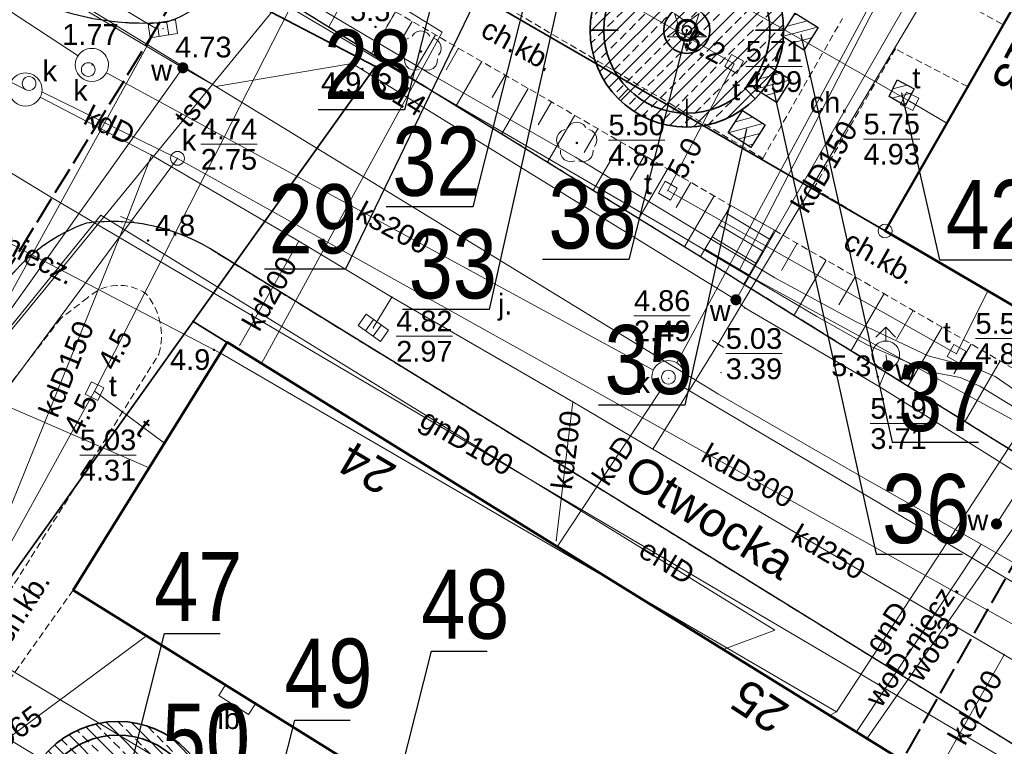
# Model space of a CAD drawing. Extents: x 5477758 to 5478333, y 5918235 to 5918502.
# Tile 59 of 130: x 5477910 to 5477946, y 5918394 to 5918420. Entities that reach past the tile are written whole.
import ezdxf
from ezdxf.enums import TextEntityAlignment as Align

# ---------------------------------------------------------------- set-up
doc = ezdxf.new("R2010")
doc.units = 0
doc.header["$LTSCALE"] = 0.25
doc.header["$PDSIZE"] = 0.75
for name, pattern in [('PRZER1-1', [2, 1, -1]), ('PRZER2-1', [3, 2, -1]), ('PRZER3-1', [4, 3, -1]), ('PRZER4-1', [5, 4, -1]), ('tabelka$0$mapa PZT$0$xref$0$1753 Tchnologia.dwg$0${ Half Dash }', [0])]:
    doc.linetypes.add(name, pattern=pattern)
doc.layers.get('0').update_dxf_attribs({"linetype": 'CONTINUOUS', "lineweight": 13})
for name, color, linetype, lineweight in [('GELULI_O', 252, 'PRZER3-1', 18), ('GEPADR_O', 252, 'CONTINUOUS', 18), ('GEPPGD', 252, 'CONTINUOUS', 18), ('GESBZO', 252, 'CONTINUOUS', 50), ('GESDZI', 30, 'CONTINUOUS', 35), ('GESUZY', 252, 'PRZER1-1', 18), ('GSLKRW', 252, 'CONTINUOUS', 25), ('GSPPRB', 252, 'CONTINUOUS', 20), ('GSPRDI', 252, 'CONTINUOUS', 18), ('GSPRDL', 252, 'CONTINUOUS', 18), ('GSPWPN', 252, 'CONTINUOUS', 13), ('GSPWPN_O', 252, 'CONTINUOUS', 13), ('GSSIIN', 252, 'CONTINUOUS', 18), ('GSSIIN_O', 252, 'CONTINUOUS', 18), ('GSSKOA', 252, 'PRZER3-1', 18), ('GSSKOA_O', 252, 'PRZER3-1', 18), ('GSSKOD', 252, 'PRZER2-1', 18), ('GSSKOD_O', 252, 'PRZER2-1', 18), ('GSSSCK', 252, 'CONTINUOUS', 18), ('GSSZSN', 252, 'PRZER2-1', 18), ('GTGTXT', 252, 'CONTINUOUS', 18), ('GULCPR', 252, 'CONTINUOUS', 18), ('GULCPR_O', 252, 'CONTINUOUS', 18), ('GULEPR', 252, 'CONTINUOUS', 18), ('GULEPR_O', 252, 'CONTINUOUS', 18), ('GULGPR', 252, 'CONTINUOUS', 18), ('GULGPR_O', 252, 'CONTINUOUS', 18), ('GULKPR', 252, 'CONTINUOUS', 18), ('GULKPR_O', 252, 'CONTINUOUS', 18), ('GULTPR', 252, 'CONTINUOUS', 18), ('GULTPR_O', 252, 'CONTINUOUS', 18), ('GULWPR', 252, 'CONTINUOUS', 18), ('GULWPR_O', 252, 'CONTINUOUS', 18), ('GUPIKP', 252, 'CONTINUOUS', 18), ('GUPIWZ', 252, 'CONTINUOUS', 18), ('GUPIWZ_O', 252, 'CONTINUOUS', 18), ('GUPKKS', 252, 'CONTINUOUS', 18), ('GUPKSD', 252, 'CONTINUOUS', 18), ('GUPPRZ', 252, 'CONTINUOUS', 18), ('GUPPRZ_O', 252, 'CONTINUOUS', 18), ('GUPWDT', 252, 'CONTINUOUS', 18), ('GUPWZA', 252, 'CONTINUOUS', 18), ('GUPWZA_O', 252, 'CONTINUOUS', 18), ('GUPZCP', 252, 'CONTINUOUS', 18), ('GUSIKP', 252, 'CONTINUOUS', 18), ('zakres', 252, 'PRZER4-1', 50), ('ZZ_deskowanie', 170, 'CONTINUOUS', 60), ('ZZ_ekran', 55, 'BATTING', 13), ('ZZ_grupa', 60, 'CONTINUOUS', 30), ('ZZ_grupa-krzewow-szraf', 60, 'CONTINUOUS', 13), ('ZZ_korona', 94, 'CONTINUOUS', 35), ('ZZ_nawadnianie', 150, 'CONTINUOUS', 9), ('ZZ_NSOD', 202, 'CONTINUOUS', 35), ('ZZ_numer-inwentaryzacyjny', 5, 'CONTINUOUS', 25), ('ZZ_SOD', 210, 'tabelka$0$mapa PZT$0$xref$0$1753 Tchnologia.dwg$0${ Half Dash }', 35), ('ZZ_średnica-pnia', 130, 'CONTINUOUS', 35)]:
    doc.layers.add(name, color=color, linetype=linetype, lineweight=lineweight)
doc.styles.add('GEO-INFO', font='arial.ttf')
doc.styles.add('zielen', font='ARIALN.TTF', dxfattribs={"height": 2.5})
doc.linetypes.add('BATTING', pattern='A,0.00254,-2.54,[134,ltypeshp.shx,S=2.54,R=0,X=-2.54,Y=0],-5.08,[134,ltypeshp.shx,S=2.54,R=180,X=2.54,Y=0],-2.54', length=10.16254)
pattern_1 = [(194.933, (5477837.84446, 5918344.9947), (0.08181636, -0.3067773), [])]

# ---------------------------------------------------------------- blocks, each defined once
blk = doc.blocks.new('POINT')
at = {"color": 0}
blk.add_point((0, 0), dxfattribs=at)
blk = doc.blocks.new('EPPGN')
blk.add_hatch(color=0).paths.add_polyline_path([(0, -0.09), (0.027812, -0.085595), (0.052901, -0.072812), (0.072812, -0.052901), (0.085595, -0.027812), (0.09, 0), (0.085595, 0.027812), (0.072812, 0.052901), (0.052901, 0.072812), (0.027812, 0.085595), (0, 0.09), (-0.027812, 0.085595), (-0.052901, 0.072812), (-0.072812, 0.052901), (-0.085595, 0.027812), (-0.09, 0), (-0.085595, -0.027812), (-0.072812, -0.052901), (-0.052901, -0.072812), (-0.027812, -0.085595)])
blk = doc.blocks.new('EPPGS')
at = {"color": 0}
blk.add_lwpolyline([(0, 0.5), (0.154508, 0.475528), (0.293893, 0.404508), (0.404508, 0.293893), (0.475528, 0.154508), (0.5, 0), (0.475528, -0.154508), (0.404508, -0.293893), (0.293893, -0.404508), (0.154508, -0.475528), (0, -0.5), (-0.154508, -0.475528), (-0.293893, -0.404508), (-0.404508, -0.293893), (-0.475528, -0.154508), (-0.5, 0), (-0.475528, 0.154508), (-0.404508, 0.293893), (-0.293893, 0.404508), (-0.154508, 0.475528)], close=True, dxfattribs=at)
blk = doc.blocks.new('SPDIP')
blk.add_hatch(color=0).paths.add_polyline_path([(0, -0.09), (0.027812, -0.085595), (0.052901, -0.072812), (0.072812, -0.052901), (0.085595, -0.027812), (0.09, 0), (0.085595, 0.027812), (0.072812, 0.052901), (0.052901, 0.072812), (0.027812, 0.085595), (0, 0.09), (-0.027812, 0.085595), (-0.052901, 0.072812), (-0.072812, 0.052901), (-0.085595, 0.027812), (-0.09, 0), (-0.085595, -0.027812), (-0.072812, -0.052901), (-0.052901, -0.072812), (-0.027812, -0.085595)])
at = {"color": 0}
blk.add_lwpolyline([(0.544942, 0.177062), (1.426676, -0.463555), (0.336792, -0.463555), (0, -1.500096), (-0.336792, -0.463555), (-1.426676, -0.463555), (-0.544942, 0.177062), (-0.881734, 1.213603), (0, 0.572986), (0.881734, 1.213603)], close=True, dxfattribs=at)
blk = doc.blocks.new('KOLO')
blk.add_hatch(color=0).paths.add_polyline_path([(-0.5, 0), (-0.482963, -0.12941), (-0.433013, -0.25), (-0.353553, -0.353553), (-0.25, -0.433013), (-0.12941, -0.482963), (0, -0.5), (0.12941, -0.482963), (0.25, -0.433013), (0.353553, -0.353553), (0.433013, -0.25), (0.482963, -0.12941), (0.5, 0), (0.482963, 0.12941), (0.433013, 0.25), (0.353553, 0.353553), (0.25, 0.433013), (0.12941, 0.482963), (0, 0.5), (-0.12941, 0.482963), (-0.25, 0.433013), (-0.353553, 0.353553), (-0.433013, 0.25), (-0.482963, 0.12941)])
blk = doc.blocks.new('OKRAG_PELNY')
at = {"color": 0}
blk.add_lwpolyline([(0, 0.5), (0.12941, 0.482963), (0.25, 0.433013), (0.353553, 0.353553), (0.433013, 0.25), (0.482963, 0.12941), (0.5, 0), (0.482963, -0.12941), (0.433013, -0.25), (0.353553, -0.353553), (0.25, -0.433013), (0.12941, -0.482963), (0, -0.5), (-0.12941, -0.482963), (-0.25, -0.433013), (-0.353553, -0.353553), (-0.433013, -0.25), (-0.482963, -0.12941), (-0.5, 0), (-0.482963, 0.12941), (-0.433013, 0.25), (-0.353553, 0.353553), (-0.25, 0.433013), (-0.12941, 0.482963)], close=True, dxfattribs=at)
blk = doc.blocks.new('SUUS05')
at = {"color": 0}
blk.add_lwpolyline([(0.5, -0.25), (-0.5, -0.25), (-0.5, 0.25), (0.5, 0.25)], close=True, dxfattribs=at)
for points in [[(-0.175, -0.25), (-0.175, 0.25)], [(0.175, -0.25), (0.175, 0.25)]]:
    blk.add_lwpolyline(points, dxfattribs=at)
blk = doc.blocks.new('KWADRAT_NIEPRZEZR')
at = {"color": 0}
blk.add_lwpolyline([(-0.5, -0.5), (0.5, -0.5), (0.5, 0.5), (-0.5, 0.5)], close=True, dxfattribs=at)
blk = doc.blocks.new('SUUS02')
at = {"color": 0}
for points in [[(-0.707107, 1.292893), (0, 2), (0.707107, 1.292893)], [(0, 1), (0, 2)]]:
    blk.add_lwpolyline(points, dxfattribs=at)
blk.add_lwpolyline([(0, 1), (0.173648, 0.984808), (0.34202, 0.939693), (0.5, 0.866025), (0.642788, 0.766044), (0.766044, 0.642788), (0.866025, 0.5), (0.939693, 0.34202), (0.984808, 0.173648), (1, 0), (0.984808, -0.173648), (0.939693, -0.34202), (0.866025, -0.5), (0.75575, -0.654861), (0.618159, -0.786053), (0.458227, -0.888835), (0.281733, -0.959493), (0.095056, -0.995472), (-0.095056, -0.995472), (-0.281733, -0.959493), (-0.458227, -0.888835), (-0.618159, -0.786053), (-0.75575, -0.654861), (-0.866025, -0.5), (-0.945001, -0.327068), (-0.989821, -0.142315), (-0.998867, 0.047582), (-0.971812, 0.235759), (-0.909632, 0.415415), (-0.814576, 0.580057), (-0.690079, 0.723734), (-0.540641, 0.841254), (-0.371662, 0.928368), (-0.189251, 0.981929)], close=True, dxfattribs=at)
blk = doc.blocks.new('PION_C')
at = {"color": 0}
blk.add_lwpolyline([(0, 0.5), (0, -0.5)], dxfattribs=at)
blk = doc.blocks.new('SPDLP')
blk.add_hatch(color=0).paths.add_polyline_path([(0, -0.09), (0.027812, -0.085595), (0.052901, -0.072812), (0.072812, -0.052901), (0.085595, -0.027812), (0.09, 0), (0.085595, 0.027812), (0.072812, 0.052901), (0.052901, 0.072812), (0.027812, 0.085595), (0, 0.09), (-0.027812, 0.085595), (-0.052901, 0.072812), (-0.072812, 0.052901), (-0.085595, 0.027812), (-0.09, 0), (-0.085595, -0.027812), (-0.072812, -0.052901), (-0.052901, -0.072812), (-0.027812, -0.085595)])
at = {"color": 0}
for points in [[(-0.648554, 1.126667), (-0.481106, 1.325358), (-0.255912, 1.454989), (0, 1.5), (0.255912, 1.454989), (0.481106, 1.325358), (0.648554, 1.126667)], [(-1.271938, -0.268652), (-1.40916, -0.048001), (-1.462858, 0.20623), (-1.426585, 0.463525), (-1.304695, 0.693003), (-1.11182, 0.867117), (-0.871109, 0.964971)], [(0.871109, 0.964971), (1.11182, 0.867117), (1.304695, 0.693003), (1.426585, 0.463525), (1.462858, 0.20623), (1.40916, -0.048001), (1.271938, -0.268652)], [(-0.137547, -1.292703), (-0.389802, -1.355024), (-0.648184, -1.327532), (-0.881678, -1.213525), (-1.062258, -1.026689), (-1.168249, -0.78945), (-1.186929, -0.530282)], [(1.186929, -0.530282), (1.168249, -0.78945), (1.062258, -1.026689), (0.881678, -1.213525), (0.648184, -1.327532), (0.389802, -1.355024), (0.137547, -1.292703)]]:
    blk.add_lwpolyline(points, dxfattribs=at)

msp = doc.modelspace()

# ---------------------------------------------------------------- hatches: boundary and pattern name
at = {"layer": 'ZZ_grupa-krzewow-szraf'}
h = msp.add_hatch(dxfattribs=at)
h.set_pattern_fill('ANSI31', color=256, scale=0.1, angle=90)
h.set_pattern_definition(pattern_1)
h.paths.add_polyline_path([(5477938.41, 5918418.762), (5477937.585, 5918419.285), (5477938.103, 5918420.102), (5477938.928, 5918419.579)])
h = msp.add_hatch(dxfattribs=at)
h.set_pattern_fill('ANSI31', color=256, scale=0.1, angle=90)
h.set_pattern_definition(pattern_1)
h.paths.add_polyline_path([(5477937.422, 5918416.866), (5477936.597, 5918417.389), (5477937.115, 5918418.206), (5477937.94, 5918417.683)])
h = msp.add_hatch(dxfattribs=at)
h.set_pattern_fill('ANSI31', color=256, scale=0.1, angle=90)
h.set_pattern_definition(pattern_1)
h.paths.add_polyline_path([(5477941.786, 5918417.684), (5477942.4, 5918417.363), (5477942.078, 5918416.749), (5477941.497, 5918417.08)])
h = msp.add_hatch(dxfattribs=at)
h.set_pattern_fill('ANSI31', color=256, scale=0.1, angle=90)
h.set_pattern_definition(pattern_1)
h.paths.add_polyline_path([(5477936.494, 5918415.242), (5477935.67, 5918415.765), (5477936.188, 5918416.582), (5477937.013, 5918416.059)])
at = {"layer": 'ZZ_nawadnianie', "ltscale": 0.15}
h = msp.add_hatch(dxfattribs=at)
h.set_pattern_fill('ANSI33', color=256, scale=0.1)
h.set_pattern_definition([(45, (0, 0), (-0.449012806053, 0.449012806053), []), (45, (0.449, 0), (-0.449012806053, 0.449012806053), [0.3175, -0.15875])])
edge = h.paths.add_edge_path()
edge.add_arc((5477934.18, 5918419.477), 3.5, 0, 360)
h = msp.add_hatch(dxfattribs=at)
h.set_pattern_fill('ANSI33', color=256, scale=0.1, angle=30)
h.set_pattern_definition([(134.933, (5477837.84446, 5918344.9947), (-0.4495376, -0.4484874), []), (134.933, (5477837.845, 5918345.4437), (-0.4495376, -0.4484874), [0.3175, -0.15875])])
edge = h.paths.add_edge_path()
edge.add_arc((5477913.6, 5918390.983), 3.5, 0, 360)

# ---------------------------------------------------------------- linework, layer by layer
at = {"layer": 'GESBZO', "linetype": 'Continuous', "lineweight": 50}
msp.add_lwpolyline([(5477947.596, 5918427.361), (5477964.141, 5918455.941), (5477973.257, 5918450.553), (5477957.124, 5918422.592), (5477958.789, 5918421.465), (5477950.46, 5918406.9), (5477941.35, 5918412.22), (5477949.411, 5918426.304)], close=True, dxfattribs=at)
for points in [[(5477911.982, 5918399.231), (5477917.56, 5918408.197), (5477972.897, 5918373.915)], [(5477967.119, 5918364.903), (5477911.982, 5918399.231)]]:
    msp.add_lwpolyline(points, dxfattribs=at)
at = {"layer": 'GESDZI', "linetype": 'Continuous'}
for points in [[(5477937.825, 5918494.464), (5477897.61, 5918435.89), (5477897.31, 5918433.06), (5477897.73, 5918431.34), (5477913.96, 5918422.85), (5477918.68, 5918425.35), (5477941.35, 5918412.22), (5477950.46, 5918406.9), (5477958.503, 5918401.94)], [(5477927.041, 5918302.392), (5477865.49, 5918345.57), (5477899.13, 5918390.84), (5477901.96, 5918388.82), (5477916.33, 5918408.95), (5477922.92, 5918418.17), (5477913.96, 5918422.85), (5477897.73, 5918431.34), (5477895.359, 5918432.58)], [(5477958.503, 5918401.94), (5477950.46, 5918406.9), (5477941.35, 5918412.22), (5477918.68, 5918425.35), (5477913.96, 5918422.85), (5477922.92, 5918418.17), (5477916.33, 5918408.95), (5477972.897, 5918373.915)], [(5477972.897, 5918373.915), (5477916.33, 5918408.95), (5477901.96, 5918388.82), (5477899.13, 5918390.84), (5477865.49, 5918345.57), (5477927.041, 5918302.392)]]:
    msp.add_lwpolyline(points, dxfattribs=at)
at = {"layer": 'GESUZY', "linetype": 'PRZER1-1', "lineweight": 18, "ltscale": 0.5}
for points in [[(5477958.503, 5918401.94), (5477950.46, 5918406.9), (5477941.35, 5918412.22), (5477918.68, 5918425.35), (5477913.96, 5918422.85), (5477897.73, 5918431.34), (5477897.31, 5918433.06), (5477897.61, 5918435.89), (5477937.825, 5918494.464)], [(5477937.825, 5918494.464), (5477897.61, 5918435.89), (5477897.31, 5918433.06), (5477897.73, 5918431.34), (5477913.96, 5918422.85), (5477918.68, 5918425.35), (5477941.35, 5918412.22), (5477950.46, 5918406.9), (5477958.503, 5918401.94)], [(5477927.041, 5918302.392), (5477865.49, 5918345.57), (5477899.13, 5918390.84), (5477901.96, 5918388.82), (5477916.33, 5918408.95), (5477972.897, 5918373.915)], [(5477972.897, 5918373.915), (5477916.33, 5918408.95), (5477901.96, 5918388.82), (5477899.13, 5918390.84), (5477865.49, 5918345.57), (5477927.041, 5918302.392)]]:
    msp.add_lwpolyline(points, dxfattribs=at)
at = {"layer": 'GSLKRW', "linetype": 'Continuous', "lineweight": 25}
for points in [[(5477895.308, 5918432.497, 0.01241), (5477895.353, 5918432.004, 0.157577), (5477897.052, 5918428.743), (5477911.178, 5918420.326, 0.107372), (5477915.322, 5918419.772, 0.229991), (5477917.649, 5918421.865)], [(5477916.923, 5918411.582, 0.17002), (5477912.469, 5918412.502, 0.138117), (5477909.644, 5918410.498), (5477899.436, 5918396.65), (5477887.751, 5918381.183), (5477876.648, 5918366.683), (5477867.96, 5918355.16), (5477862.12, 5918347.42), (5477861.665, 5918346.805)]]:
    msp.add_lwpolyline(points, format="xyb", dxfattribs=at)
for points in [[(5477920.002, 5918420.365), (5477922.774, 5918418.644), (5477934.671, 5918411.296), (5477936.246, 5918410.3), (5477952.54, 5918400.183)], [(5477974.636, 5918376.629), (5477959.233, 5918385.576), (5477951.149, 5918390.455), (5477931.59, 5918402.551), (5477916.923, 5918411.582)]]:
    msp.add_lwpolyline(points, dxfattribs=at)
at = {"layer": 'GSPPRB', "linetype": 'Continuous', "lineweight": 20}
for p in [(5477922.774, 5918418.644), (5477941.721, 5918418.806), (5477917.15, 5918417.448), (5477943.582, 5918416.114), (5477914.819, 5918414.967), (5477936.925, 5918414.846), (5477938.77, 5918413.769), (5477935.768, 5918413.141), (5477937.354, 5918412.245), (5477920.145, 5918411.846), (5477934.671, 5918411.296), (5477936.246, 5918410.3), (5477923.516, 5918409.832), (5477945.066, 5918410.05), (5477936.272, 5918409.44), (5477917.56, 5918408.197), (5477918.009, 5918408.095), (5477918.802, 5918407.422), (5477941.139, 5918406.6), (5477930.059, 5918406.036), (5477915.288, 5918404.546), (5477932.951, 5918404.334), (5477914.736, 5918403.658), (5477929.457, 5918401.019), (5477929.495, 5918400.802), (5477911.982, 5918399.231), (5477914.632, 5918397.581), (5477935.499, 5918397.082), (5477945.657, 5918396.892), (5477939.344, 5918394.7), (5477940.313, 5918394.1), (5477940.715, 5918393.893)]:
    msp.add_point(p, dxfattribs=at)
at = {"layer": 'GSSIIN', "linetype": 'Continuous', "lineweight": 18}
msp.add_lwpolyline([(5477918.33, 5918394.733), (5477918.579, 5918395.124), (5477917.492, 5918395.801), (5477917.25, 5918395.421)], close=True, dxfattribs=at)
at = {"layer": 'GSSKOA', "linetype": 'PRZER3-1', "lineweight": 18, "ltscale": 0.5}
for points in [[(5477895.308, 5918432.497, 0.01241), (5477895.353, 5918432.004, 0.157577), (5477897.052, 5918428.743), (5477911.178, 5918420.326, 0.107372), (5477915.322, 5918419.772, 0.229991), (5477917.649, 5918421.865), (5477920.002, 5918420.365), (5477922.774, 5918418.644), (5477934.671, 5918411.296), (5477936.246, 5918410.3), (5477952.54, 5918400.183), (5477955.756, 5918401.59), (5477958.309, 5918402.569), (5477959.059, 5918402.92)], [(5477916.923, 5918411.582, 0.17002), (5477912.469, 5918412.502, 0.138117), (5477909.644, 5918410.498), (5477899.436, 5918396.65), (5477887.751, 5918381.183), (5477876.648, 5918366.683), (5477867.96, 5918355.16), (5477862.12, 5918347.42), (5477861.665, 5918346.805)]]:
    msp.add_lwpolyline(points, format="xyb", dxfattribs=at)
msp.add_lwpolyline([(5477974.636, 5918376.629), (5477959.233, 5918385.576), (5477951.149, 5918390.455), (5477931.59, 5918402.551), (5477916.923, 5918411.582)], dxfattribs=at)
at = {"layer": 'GSSKOD', "linetype": 'PRZER2-1', "lineweight": 18, "ltscale": 0.5}
for points in [[(5477963.369, 5918456.364), (5477953.957, 5918440.129), (5477943.324, 5918421.46), (5477943.065, 5918421.081), (5477945.62, 5918419.676), (5477944.34, 5918417.44), (5477941.721, 5918418.806)], [(5477926.742, 5918420.853), (5477936.925, 5918414.846)], [(5477936.925, 5918414.846), (5477939.806, 5918419.904)], [(5477941.721, 5918418.806), (5477938.77, 5918413.769)], [(5477938.77, 5918413.769), (5477941.353, 5918412.218), (5477950.459, 5918406.901), (5477954.279, 5918404.806)], [(5477937.354, 5918412.245), (5477935.768, 5918413.141)], [(5477917.56, 5918408.197), (5477911.982, 5918399.231), (5477905.919, 5918390.686), (5477904.995, 5918389.152), (5477904.268, 5918387.86), (5477908.39, 5918385.079), (5477911.285, 5918383.065), (5477912.686, 5918381.948), (5477913.664, 5918381.047)], [(5477972.895, 5918373.912), (5477917.56, 5918408.197)]]:
    msp.add_lwpolyline(points, dxfattribs=at)
for points in [[(5477908.947, 5918423.53), (5477913.234, 5918421.232, 0.11504), (5477914.789, 5918421.434, 0.351163), (5477916.007, 5918422.835), (5477917.649, 5918421.865, -0.229991), (5477915.322, 5918419.772, -0.107372), (5477911.178, 5918420.326), (5477897.052, 5918428.743)], [(5477909.644, 5918410.498, -0.138117), (5477912.469, 5918412.502, -0.17002), (5477916.923, 5918411.582), (5477931.59, 5918402.551), (5477951.149, 5918390.455), (5477959.233, 5918385.576), (5477974.636, 5918376.629)], [(5477914.641, 5918409.933, 0.359028), (5477912.508, 5918409.806), (5477911.534, 5918409.059)], [(5477900.261, 5918390.369), (5477901, 5918389.887, 0.248684), (5477903.814, 5918389.947), (5477906.674, 5918394.398), (5477915.085, 5918407.763, 0.247475), (5477914.641, 5918409.933)], [(5477911.534, 5918409.059), (5477899.283, 5918393.144, 0.305414), (5477900.261, 5918390.369)]]:
    msp.add_lwpolyline(points, format="xyb", dxfattribs=at)
at = {"layer": 'GSSSCK', "linetype": 'Continuous', "lineweight": 18}
for points in [[(5477922.774, 5918418.644), (5477920.002, 5918420.365), (5477922.319, 5918424.276), (5477923.675, 5918423.54), (5477922.234, 5918420.976), (5477923.641, 5918420.151)], [(5477936.246, 5918410.3), (5477934.671, 5918411.296), (5477935.768, 5918413.141), (5477937.354, 5918412.245)]]:
    msp.add_lwpolyline(points, close=True, dxfattribs=at)
at = {"layer": 'GSSSCK', "linetype": 'Continuous', "lineweight": 18, "flags": 128}
for points in [[(5477921.231, 5918419.602), (5477923.437, 5918423.669)], [(5477935.603, 5918412.863), (5477937.174, 5918411.929)], [(5477935.347, 5918412.434), (5477936.926, 5918411.494)], [(5477935.092, 5918412.004), (5477936.679, 5918411.06)], [(5477934.836, 5918411.574), (5477936.431, 5918410.625)]]:
    msp.add_lwpolyline(points, dxfattribs=at)
at = {"layer": 'GSSZSN', "linetype": 'PRZER2-1', "lineweight": 18, "ltscale": 0.5}
for points in [[(5477935.768, 5918413.141), (5477934.671, 5918411.296), (5477922.774, 5918418.644), (5477923.641, 5918420.151)], [(5477923.641, 5918420.151), (5477935.768, 5918413.141)], [(5477955.756, 5918401.59), (5477952.54, 5918400.183), (5477936.246, 5918410.3), (5477937.354, 5918412.245)], [(5477937.354, 5918412.245), (5477955.756, 5918401.59)]]:
    msp.add_lwpolyline(points, dxfattribs=at)
at = {"layer": 'GSSZSN', "linetype": 'Continuous', "lineweight": 18, "flags": 128}
for points in [[(5477924.245, 5918419.802), (5477923.805, 5918419.04)], [(5477925.085, 5918419.316), (5477924.191, 5918417.769)], [(5477925.925, 5918418.831), (5477925.47, 5918418.045)], [(5477926.764, 5918418.345), (5477925.842, 5918416.749)], [(5477927.604, 5918417.86), (5477927.136, 5918417.049)], [(5477928.444, 5918417.374), (5477927.494, 5918415.729)], [(5477929.284, 5918416.889), (5477928.802, 5918416.054)], [(5477930.124, 5918416.403), (5477929.145, 5918414.709)], [(5477930.964, 5918415.918), (5477930.468, 5918415.058)], [(5477931.804, 5918415.432), (5477930.797, 5918413.689)], [(5477932.644, 5918414.947), (5477932.133, 5918414.063)], [(5477933.484, 5918414.461), (5477932.448, 5918412.669)], [(5477934.324, 5918413.976), (5477933.799, 5918413.067)], [(5477935.164, 5918413.49), (5477934.1, 5918411.649)], [(5477938.167, 5918411.774), (5477937.599, 5918410.793)], [(5477939.216, 5918411.167), (5477938.061, 5918409.173)], [(5477940.264, 5918410.56), (5477939.677, 5918409.547)], [(5477941.312, 5918409.953), (5477940.12, 5918407.894)], [(5477942.361, 5918409.346), (5477941.756, 5918408.3)], [(5477943.409, 5918408.739), (5477942.18, 5918406.615)], [(5477944.458, 5918408.132), (5477943.834, 5918407.054)], [(5477945.506, 5918407.524), (5477944.24, 5918405.337)]]:
    msp.add_lwpolyline(points, dxfattribs=at)
at = {"layer": 'GULCPR', "linetype": 'Continuous', "lineweight": 18}
for points in [[(5477918.802, 5918407.422), (5477925.327, 5918419.408), (5477916.527, 5918424.87), (5477923.325, 5918438.156)], [(5477901.249, 5918387.665), (5477914.632, 5918397.581)]]:
    msp.add_lwpolyline(points, dxfattribs=at)
at = {"layer": 'GULEPR', "linetype": 'Continuous', "lineweight": 18}
for points in [[(5477956.997, 5918399.286), (5477946.078, 5918405.328), (5477936.07, 5918410.789), (5477942.415, 5918423.098), (5477922.29, 5918434.078), (5477912.965, 5918439.958), (5477903.098, 5918445.156)], [(5477957.09, 5918399.45), (5477955.548, 5918400.414), (5477947.165, 5918405.69), (5477945.326, 5918406.96), (5477944.742, 5918407.21), (5477944.409, 5918407.308), (5477943.687, 5918407.502), (5477942.91, 5918407.71), (5477940.285, 5918408.946), (5477937.356, 5918410.529), (5477930.158, 5918414.889), (5477924.924, 5918417.889), (5477918.703, 5918421.594), (5477904.953, 5918430.272), (5477898.015, 5918434.574), (5477896.72, 5918434.791)], [(5477956.855, 5918399.036), (5477949.833, 5918403.508), (5477944.777, 5918406.603), (5477944.059, 5918406.92), (5477942.974, 5918407.121), (5477940.705, 5918408.105), (5477938.886, 5918409.123), (5477933.346, 5918412.411), (5477923.958, 5918417.873), (5477918.134, 5918421.314), (5477906.504, 5918428.715), (5477897.757, 5918434.117), (5477896.584, 5918434.328), (5477896.452, 5918434.356)], [(5477935.499, 5918397.082), (5477937.361, 5918397.785), (5477912.983, 5918412.792), (5477909.758, 5918408.797), (5477894.703, 5918390.505), (5477886.307, 5918389.031), (5477885.058, 5918389.937)]]:
    msp.add_lwpolyline(points, dxfattribs=at)
at = {"layer": 'GULGPR', "linetype": 'Continuous', "lineweight": 18}
for points in [[(5477891.124, 5918425.698), (5477899.646, 5918420.458), (5477911.206, 5918413.431), (5477941.239, 5918395.738), (5477961.161, 5918384.007), (5477967.774, 5918379.961), (5477974.238, 5918376.007)], [(5477901.196, 5918416.209), (5477917.311, 5918407.797), (5477931.878, 5918399.322), (5477939.588, 5918394.835)], [(5477939.588, 5918394.835), (5477948.29, 5918408.168)], [(5477939.588, 5918394.835), (5477939.344, 5918394.7)]]:
    msp.add_lwpolyline(points, dxfattribs=at)
at = {"layer": 'GULKPR', "linetype": 'Continuous', "lineweight": 18}
for points in [[(5477949.403, 5918436.363), (5477933.821, 5918407.446)], [(5477912.162, 5918418.555), (5477894.041, 5918430.438)], [(5477910.26, 5918417.336), (5477891.651, 5918426.555)], [(5477942.967, 5918420.979), (5477935.307, 5918408.134)], [(5477932.971, 5918407.191), (5477913.191, 5918417.939)], [(5477915.758, 5918414.847), (5477910.854, 5918417.255)], [(5477956.789, 5918390.358), (5477947.622, 5918395.734), (5477945.657, 5918396.892), (5477932.951, 5918404.334), (5477930.059, 5918406.036), (5477923.516, 5918409.832), (5477920.145, 5918411.846), (5477914.819, 5918414.967), (5477910.792, 5918417.059)], [(5477915.758, 5918414.847), (5477904.421, 5918399.536), (5477906.967, 5918402.974), (5477866.761, 5918348.672)], [(5477913.929, 5918412.651), (5477914.819, 5918414.967)], [(5477947.913, 5918396.914), (5477915.758, 5918414.847)], [(5477909.547, 5918401.817), (5477913.929, 5918412.651)], [(5477918.009, 5918408.095), (5477920.145, 5918411.846)], [(5477922.841, 5918408.715), (5477923.516, 5918409.832)], [(5477935.307, 5918408.134), (5477932.951, 5918404.334)], [(5477961.729, 5918390.199), (5477934.013, 5918406.601)], [(5477929.495, 5918400.802), (5477933.207, 5918406.415)], [(5477929.457, 5918401.019), (5477930.059, 5918406.036)], [(5477938.504, 5918379.01), (5477904.421, 5918399.536)], [(5477943.199, 5918392.533), (5477945.657, 5918396.892)]]:
    msp.add_lwpolyline(points, dxfattribs=at)
at = {"layer": 'GULTPR', "linetype": 'Continuous', "lineweight": 18}
for points in [[(5477894.819, 5918431.703), (5477902.285, 5918427.122), (5477915.001, 5918419.525), (5477909.726, 5918409.968), (5477908.029, 5918406.56)], [(5477908.029, 5918406.56), (5477924.72, 5918426.924)], [(5477924.72, 5918426.924), (5477942.238, 5918416.91), (5477943.582, 5918416.114)], [(5477922.67, 5918425.86), (5477922.52, 5918425.566), (5477912.874, 5918406.653), (5477912.76, 5918406.43), (5477912.639, 5918406.211), (5477904.061, 5918390.689), (5477903.94, 5918390.47), (5477913.569, 5918382.272), (5477913.76, 5918382.11), (5477913.65, 5918381.879), (5477908.41, 5918370.85), (5477908.262, 5918370.649), (5477904.55, 5918365.6), (5477904.751, 5918365.452), (5477947.345, 5918334.06)], [(5477922.67, 5918425.86), (5477935.673, 5918418.385), (5477935.89, 5918418.26), (5477933.606, 5918413.902), (5477933.49, 5918413.68), (5477943.93, 5918407.78), (5477945.066, 5918410.05)], [(5477908.029, 5918406.56), (5477914.736, 5918403.658)], [(5477912.76, 5918406.43), (5477915.288, 5918404.546)]]:
    msp.add_lwpolyline(points, dxfattribs=at)
at = {"layer": 'GULWPR', "linetype": 'Continuous', "lineweight": 18}
for points in [[(5477935.954, 5918409.731), (5477951.031, 5918435.946), (5477952.118, 5918435.312)], [(5477894.488, 5918431.165), (5477897.208, 5918429.641), (5477922.238, 5918414.33), (5477935.328, 5918406.317), (5477940.653, 5918403.243), (5477944.829, 5918400.897), (5477958.681, 5918392.967)], [(5477955.968, 5918397.472), (5477946.993, 5918402.936), (5477941.139, 5918406.6), (5477936.272, 5918409.44), (5477935.954, 5918409.731), (5477922.073, 5918418.277), (5477917.15, 5918417.448), (5477915.953, 5918418.122), (5477894.353, 5918430.945)], [(5477915.953, 5918418.122), (5477908.77, 5918408.053), (5477881.88, 5918372.15), (5477885.271, 5918369.927)], [(5477941.139, 5918406.6), (5477941.452, 5918407.348), (5477941.374, 5918407.739)], [(5477945.378, 5918401.625), (5477949.238, 5918407.614)], [(5477946.993, 5918402.936), (5477940.715, 5918393.893)], [(5477944.829, 5918400.897), (5477940.313, 5918394.1)]]:
    msp.add_lwpolyline(points, dxfattribs=at)
at = {"layer": 'GUPPRZ_O', "linetype": 'Continuous', "lineweight": 9, "flags": 128}
for points in [[(5477936.308, 5918418.172), (5477938.347, 5918418.172)], [(5477931.343, 5918415.509), (5477933.382, 5918415.509)], [(5477940.57, 5918415.545), (5477942.608, 5918415.545)], [(5477916.6, 5918415.359), (5477918.638, 5918415.359)], [(5477932.266, 5918409.155), (5477934.304, 5918409.155)], [(5477923.668, 5918408.418), (5477925.706, 5918408.418)], [(5477944.619, 5918408.33), (5477946.657, 5918408.33)], [(5477935.588, 5918407.783), (5477937.627, 5918407.783)], [(5477940.815, 5918405.259), (5477942.853, 5918405.259)], [(5477912.226, 5918404.117), (5477914.264, 5918404.117)]]:
    msp.add_lwpolyline(points, dxfattribs=at)
at = {"layer": 'GUSIKP', "linetype": 'Continuous', "lineweight": 18}
for points in [[(5477913.263, 5918418.226, 0.57735), (5477912.363, 5918418.745, 1.732051)], [(5477910.86, 5918417.336, 0.57735), (5477909.96, 5918417.855, 1.732051)], [(5477934.112, 5918406.931, 0.57735), (5477933.212, 5918407.451, 1.732051)]]:
    msp.add_lwpolyline(points, format="xyb", close=True, dxfattribs=at)
at = {"layer": 'zakres', "linetype": 'PRZER4-1', "lineweight": 40}
msp.add_lwpolyline([(5477963.54, 5918377.848), (5477941.504, 5918392.244), (5477979.546, 5918459.295), (5477938.033, 5918482.848), (5477904.167, 5918427.813), (5477915.775, 5918420.837), (5477872.982, 5918351.171), (5477887.852, 5918340.978), (5477923.836, 5918315.921)], close=True, dxfattribs=at)
at = {"layer": 'ZZ_deskowanie', "linetype": 'Continuous', "ltscale": 0.1}
msp.add_circle((5477934.18, 5918419.477), 0.367, dxfattribs=at)
at = {"layer": 'ZZ_ekran', "ltscale": 0.15, "elevation": 10.18}
msp.add_lwpolyline([(5477908.696, 5918394.424), (5477904.607, 5918387.892), (5477911.227, 5918383.521), (5477912.743, 5918386.138), (5477909.312, 5918388.635), (5477911.842, 5918392.518), (5477908.696, 5918394.424)], dxfattribs=at)
at = {"layer": 'ZZ_grupa'}
for points in [[(5477938.41, 5918418.762), (5477937.585, 5918419.285), (5477938.103, 5918420.102), (5477938.928, 5918419.579), (5477938.41, 5918418.762)], [(5477937.422, 5918416.866), (5477936.597, 5918417.389), (5477937.115, 5918418.206), (5477937.94, 5918417.683), (5477937.422, 5918416.866)], [(5477941.786, 5918417.684), (5477942.4, 5918417.363), (5477942.078, 5918416.749), (5477941.497, 5918417.08), (5477941.786, 5918417.684)], [(5477936.494, 5918415.242), (5477935.67, 5918415.765), (5477936.188, 5918416.582), (5477937.013, 5918416.059), (5477936.494, 5918415.242)]]:
    msp.add_lwpolyline(points, dxfattribs=at)
at = {"layer": 'ZZ_korona'}
for p, q in [((5477931.699, 5918419.477), (5477930.66, 5918419.477)), ((5477936.66, 5918419.477), (5477937.699, 5918419.477)), ((5477932.058, 5918417.356), (5477931.691, 5918416.988)), ((5477936.301, 5918417.356), (5477936.668, 5918416.988)), ((5477934.18, 5918416.996), (5477934.18, 5918415.958))]:
    msp.add_line(p, q, dxfattribs=at)
for centre in [(5477934.18, 5918419.477), (5477913.6, 5918390.983, 10.12)]:
    msp.add_circle(centre, 3, dxfattribs=at)
at = {"layer": 'ZZ_NSOD', "ltscale": 0.15}
msp.add_circle((5477934.18, 5918419.477), 0.833, dxfattribs=at)
at = {"layer": 'ZZ_numer-inwentaryzacyjny'}
for points in [[(5477929.319, 5918426.333), (5477921.831, 5918410.839), (5477918.9, 5918410.839)], [(5477926.066, 5918424.887), (5477923.966, 5918416.6), (5477920.841, 5918416.6)], [(5477929.93, 5918422.345), (5477927.026, 5918409.383), (5477923.901, 5918409.383)], [(5477928.535, 5918421.381), (5477926.435, 5918413.095), (5477923.311, 5918413.095)], [(5477934.18, 5918419.477), (5477932.08, 5918411.19), (5477928.955, 5918411.19)], [(5477938.305, 5918419.322), (5477941.607, 5918404.584), (5477944.731, 5918404.584)], [(5477937.269, 5918417.536), (5477941.026, 5918400.532), (5477944.151, 5918400.532)], [(5477941.943, 5918417.22), (5477943.323, 5918411.171), (5477946.448, 5918411.171)], [(5477936.341, 5918415.912), (5477934.11, 5918405.924), (5477930.986, 5918405.924)], [(5477923.257, 5918390.345), (5477924.949, 5918397.021), (5477926.953, 5918397.021)], [(5477918.023, 5918386.719), (5477920.001, 5918394.526), (5477922.005, 5918394.526)]]:
    msp.add_lwpolyline(points, dxfattribs=at)
at = {"layer": 'ZZ_numer-inwentaryzacyjny', "elevation": 10.12}
msp.add_lwpolyline([(5477913.6, 5918390.983), (5477915.292, 5918397.658), (5477917.296, 5918397.658)], dxfattribs=at)
at = {"layer": 'ZZ_SOD', "ltscale": 0.15}
for centre in [(5477934.18, 5918419.477), (5477913.6, 5918390.983, 10.12)]:
    msp.add_circle(centre, 3.5, dxfattribs=at)
at = {"layer": 'ZZ_średnica-pnia', "ltscale": 0.15}
msp.add_circle((5477934.18, 5918419.477), 0.165, dxfattribs=at)

# ---------------------------------------------------------------- block references
at = {"layer": 'GEPPGD', "lineweight": 18, "xscale": 0.5, "yscale": 0.5}
for name, p in [('EPPGN', (5477922.92, 5918418.17)), ('EPPGS', (5477941.35, 5918412.22)), ('EPPGN', (5477916.33, 5918408.95))]:
    msp.add_blockref(name, p, dxfattribs=at)
at = {"layer": 'GSPRDI', "lineweight": 18, "xscale": 0.5, "yscale": 0.5}
msp.add_blockref('SPDIP', (5477934.18, 5918419.477), dxfattribs=at)
at = {"layer": 'GSPRDL', "color": 96, "lineweight": 18, "true_color": 0x008000, "xscale": 0.5, "yscale": 0.5}
for p in [(5477924.565, 5918418.708), (5477930.198, 5918415.404)]:
    msp.add_blockref('SPDLP', p, dxfattribs=at)
at = {"layer": 'GSPWPN', "lineweight": 13, "xscale": 0.09, "yscale": 0.09}
for p in [(5477922.919, 5918419.6), (5477922.443, 5918418.077), (5477914.693, 5918411.873), (5477917.079, 5918407.918), (5477941.085, 5918406.95)]:
    msp.add_blockref('KOLO', p, dxfattribs=at)
at = {"layer": 'GTGTXT', "lineweight": 18}
msp.add_blockref('POINT', (5477935.412, 5918407.093), dxfattribs=at)
at = {"layer": 'GUPIKP', "lineweight": 18, "xscale": 0.5, "yscale": 0.5}
for p in [(5477935.89, 5918418.26), (5477942.238, 5918416.91), (5477933.49, 5918413.68), (5477943.93, 5918407.78), (5477912.76, 5918406.43)]:
    msp.add_blockref('POINT', p, dxfattribs=at)
at = {"layer": 'GUPIWZ', "lineweight": 18, "xscale": 0.5, "yscale": 0.5}
for p in [(5477912.533, 5918418.056), (5477910.391, 5918417.555), (5477915.758, 5918414.847), (5477933.512, 5918406.931)]:
    msp.add_blockref('OKRAG_PELNY', p, dxfattribs=at)
for p, rotation in [((5477935.89, 5918418.26), 240.8090325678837), ((5477942.238, 5918416.91), 334.0389478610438), ((5477933.49, 5918413.68), 330.3715580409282), ((5477943.93, 5918407.78), 61.25301717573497), ((5477912.76, 5918406.43), 63.41105642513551)]:
    msp.add_blockref('KWADRAT_NIEPRZEZR', p, dxfattribs=dict(at, rotation=rotation))
at = {"layer": 'GUPKKS', "lineweight": 18}
for p, rotation in [((5477915.231, 5918419.532), 8.88065658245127), ((5477922.841, 5918408.715), 324.7936430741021)]:
    msp.add_blockref('SUUS05', p, dxfattribs=dict(at, rotation=rotation))
at = {"layer": 'GUPKSD', "lineweight": 18, "xscale": 0.5, "yscale": 0.5}
msp.add_blockref('POINT', (5477915.758, 5918414.847), dxfattribs=at)
at = {"layer": 'GUPPRZ', "lineweight": 18}
for p in [(5477915.231, 5918419.532), (5477935.673, 5918418.385), (5477912.663, 5918418.226), (5477915.953, 5918418.122), (5477922.073, 5918418.277), (5477935.89, 5918418.26), (5477910.26, 5918417.336), (5477942.238, 5918416.91), (5477915.758, 5918414.847), (5477933.49, 5918413.68), (5477933.606, 5918413.902), (5477935.954, 5918409.731), (5477922.841, 5918408.715), (5477943.93, 5918407.78), (5477941.452, 5918407.348), (5477933.522, 5918406.891), (5477912.874, 5918406.653), (5477912.639, 5918406.211), (5477912.76, 5918406.43)]:
    msp.add_blockref('POINT', p, dxfattribs=at)
at = {"layer": 'GUPWDT', "lineweight": 18, "xscale": 0.5, "yscale": 0.5}
msp.add_blockref('SUUS02', (5477941.374, 5918407.739), dxfattribs=at)
at = {"layer": 'GUPWZA', "lineweight": 18, "xscale": 0.4, "yscale": 0.4}
for p, rotation in [((5477915.953, 5918418.122), 330.5138855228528), ((5477935.954, 5918409.731), 148.0375237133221), ((5477941.452, 5918407.348), 248.0736012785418)]:
    msp.add_blockref('KOLO', p, dxfattribs=dict(at, rotation=rotation))
msp.add_blockref('KOLO', (5477945.378, 5918401.625), dxfattribs=at)
at = {"layer": 'GUPZCP', "lineweight": 18, "xscale": 0.5, "yscale": 0.5}
for p, rotation in [((5477913.929, 5918412.651), 68.97990090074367), ((5477935.307, 5918408.134), 238.2020996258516)]:
    msp.add_blockref('PION_C', p, dxfattribs=dict(at, rotation=rotation))

# ---------------------------------------------------------------- texts
at = {"layer": 'GELULI_O', "linetype": 'Continuous', "lineweight": 0, "style": 'GEO-INFO'}
msp.add_text('Otwocka', height=1.25, rotation=328.1726, dxfattribs=at).set_placement((5477935.019, 5918401.884), align=Align.MIDDLE_CENTER)
at = {"layer": 'GEPADR_O', "linetype": 'Continuous', "lineweight": 0, "style": 'GEO-INFO'}
for s, rotation, p in [('13', 241.7231, (5477947.169, 5918418.703)), ('24', 149.3499, (5477923.121, 5918402.609)), ('25', 146.9485, (5477937.276, 5918393.974))]:
    msp.add_text(s, height=1.25, rotation=rotation, dxfattribs=at).set_placement(p, align=Align.TOP_LEFT)
at = {"layer": 'GSPWPN_O', "linetype": 'Continuous', "lineweight": 0, "style": 'GEO-INFO'}
for s, p in [('5.5', (5477921.998, 5918419.809)), ('4.9', (5477920.95, 5918417.208)), ('4.8', (5477914.94, 5918412.053)), ('4.9', (5477915.488, 5918407.195)), ('5.3', (5477939.399, 5918406.968))]:
    msp.add_text(s, height=0.75, dxfattribs=at).set_placement(p)
at = {"layer": 'GSSIIN_O', "linetype": 'Continuous', "lineweight": 0, "style": 'GEO-INFO'}
msp.add_text('ib', height=0.75, dxfattribs=at).set_placement((5477917.608, 5918394.596), align=Align.MIDDLE)
at = {"layer": 'GSSKOA_O', "linetype": 'Continuous', "lineweight": 0, "style": 'GEO-INFO'}
msp.add_text('j.', height=0.75, dxfattribs=at).set_placement((5477927.61, 5918409.479), align=Align.MIDDLE)
at = {"layer": 'GSSKOD_O', "linetype": 'Continuous', "lineweight": 0, "style": 'GEO-INFO'}
for rotation, p in [(331.167, (5477928.08, 5918418.962)), (330.3128, (5477941.183, 5918411.279)), (57.3467, (5477910.107, 5918398.61))]:
    msp.add_text('ch.kb.', height=0.75, rotation=rotation, dxfattribs=at).set_placement(p, align=Align.MIDDLE)
msp.add_text('ch.', height=0.75, dxfattribs=at).set_placement((5477939.323, 5918416.884), align=Align.MIDDLE)
at = {"layer": 'GULCPR_O', "linetype": 'Continuous', "lineweight": 0, "style": 'GEO-INFO'}
msp.add_text('cwD65', height=0.75, rotation=36.5373, dxfattribs=at).set_placement((5477909.449, 5918393.855), align=Align.MIDDLE)
at = {"layer": 'GULEPR_O', "linetype": 'Continuous', "lineweight": 0, "style": 'GEO-INFO'}
msp.add_text('eND', height=0.75, rotation=328.3831, dxfattribs=at).set_placement((5477933.464, 5918400.265), align=Align.MIDDLE_CENTER)
at = {"layer": 'GULGPR_O', "linetype": 'Continuous', "lineweight": 0, "style": 'GEO-INFO'}
for s, rotation, p in [('gnD50-niecz.', 332.4379, (5477909.254, 5918412.003)), ('gnD100', 329.4966, (5477926.223, 5918404.585))]:
    msp.add_text(s, height=0.75, rotation=rotation, dxfattribs=at).set_placement(p, align=Align.MIDDLE_CENTER)
msp.add_text('gnD', height=0.75, rotation=56.8675, dxfattribs=at).set_placement((5477941.504, 5918397.835), align=Align.MIDDLE)
at = {"layer": 'GULKPR_O', "linetype": 'Continuous', "lineweight": 0, "style": 'GEO-INFO'}
for s, rotation, p in [('kdD', 333.8463, (5477913.306, 5918416.051)), ('ks200', 331.4802, (5477923.558, 5918412.333)), ('kdD150', 67.9808, (5477911.738, 5918407.234)), ('koD', 56.5207, (5477931.532, 5918403.928)), ('kd250', 329.6432, (5477939.304, 5918400.613))]:
    msp.add_text(s, height=0.75, rotation=rotation, dxfattribs=at).set_placement(p, align=Align.MIDDLE_CENTER)
for s, rotation, p in [('kdD150', 59.1894, (5477939.137, 5918414.556)), ('kd200', 60.3399, (5477919.077, 5918409.971)), ('kd200', 83.1651, (5477929.8, 5918404.302)), ('kdD300', 330.851, (5477936.399, 5918403.385)), ('kd200', 60.5831, (5477944.594, 5918395.002))]:
    msp.add_text(s, height=0.75, rotation=rotation, dxfattribs=at).set_placement(p, align=Align.MIDDLE)
at = {"layer": 'GULTPR_O', "linetype": 'Continuous', "lineweight": 0, "style": 'GEO-INFO'}
for s, rotation, p in [('tsD', 50.6611, (5477916.374, 5918416.742)), ('t', 323.305, (5477914.536, 5918405.12))]:
    msp.add_text(s, height=0.75, rotation=rotation, dxfattribs=at).set_placement(p, align=Align.MIDDLE)
at = {"layer": 'GULWPR_O', "linetype": 'Continuous', "lineweight": 0, "style": 'GEO-INFO'}
for s, rotation, p in [('woD-niecz.', 56.3962, (5477942.308, 5918397.314)), ('wo63', 55.2334, (5477943.059, 5918397.101))]:
    msp.add_text(s, height=0.75, rotation=rotation, dxfattribs=at).set_placement(p, align=Align.MIDDLE)
at = {"layer": 'GUPIWZ_O', "linetype": 'Continuous', "lineweight": 0, "style": 'GEO-INFO'}
for s, p in [('k', (5477911.401, 5918417.635)), ('t', (5477942.627, 5918417.38)), ('k', (5477912.514, 5918416.928)), ('t', (5477936.111, 5918416.952)), ('k', (5477916.438, 5918415.126)), ('t', (5477932.921, 5918413.552)), ('t', (5477943.731, 5918408.187)), ('t', (5477913.564, 5918406.245)), ('k', (5477932.848, 5918406.361))]:
    msp.add_text(s, height=0.75, dxfattribs=at).set_placement(p, align=Align.RIGHT)
at = {"layer": 'GUPPRZ_O', "linetype": 'Continuous', "lineweight": 0, "style": 'GEO-INFO'}
for s, p in [('1.77', (5477911.591, 5918418.952)), ('5.71', (5477936.308, 5918418.344)), ('4.99', (5477936.308, 5918417.249)), ('4.74', (5477916.6, 5918415.531)), ('5.50', (5477931.343, 5918415.682)), ('5.75', (5477940.57, 5918415.718)), ('2.75', (5477916.6, 5918414.436)), ('4.82', (5477931.343, 5918414.587)), ('4.93', (5477940.57, 5918414.623)), ('4.86', (5477932.266, 5918409.327)), ('4.82', (5477923.668, 5918408.59)), ('5.58', (5477944.619, 5918408.503)), ('2.49', (5477932.266, 5918408.232)), ('5.03', (5477935.588, 5918407.956)), ('2.97', (5477923.668, 5918407.495)), ('4.83', (5477944.619, 5918407.408)), ('3.39', (5477935.588, 5918406.861)), ('5.19', (5477940.815, 5918405.431)), ('5.03', (5477912.226, 5918404.29)), ('3.71', (5477940.815, 5918404.336)), ('4.31', (5477912.226, 5918403.195))]:
    msp.add_text(s, height=0.75, dxfattribs=at).set_placement(p)
for s, rotation, p in [('5.2', 332.1176, (5477934.2, 5918419.232)), ('5.0', 61.7741, (5477933.763, 5918414.219)), ('4.5', 62.8507, (5477913.163, 5918407.297)), ('4.5', 64.1467, (5477911.928, 5918404.946))]:
    msp.add_text(s, height=0.75, rotation=rotation, dxfattribs=at).set_placement(p, align=Align.MIDDLE_LEFT)
msp.add_text('4.73', height=0.75, dxfattribs=at).set_placement((5477915.674, 5918418.872), align=Align.MIDDLE_LEFT)
msp.add_text('3.14', height=0.75, rotation=328.38, dxfattribs=at).set_placement((5477924.64, 5918416.651), align=Align.MIDDLE_RIGHT)
at = {"layer": 'GUPWZA_O', "linetype": 'Continuous', "lineweight": 0, "style": 'GEO-INFO'}
for p in [(5477915.561, 5918417.662), (5477935.766, 5918408.964), (5477942.481, 5918406.822), (5477945.083, 5918401.389)]:
    msp.add_text('w', height=0.75, dxfattribs=at).set_placement(p, align=Align.RIGHT)
at = {"layer": 'ZZ_numer-inwentaryzacyjny', "linetype": 'Continuous', "char_height": 2.5, "width": 3.31586, "attachment_point": 1, "style": 'zielen'}
for s, insert in [('28', (5477921.06, 5918419.497)), ('32', (5477923.53, 5918415.992)), ('38', (5477929.174, 5918414.087)), ('42', (5477943.542, 5918414.068)), ('29', (5477919.056, 5918413.91)), ('33', (5477924.12, 5918412.28)), ('35', (5477931.204, 5918408.821)), ('37', (5477941.826, 5918407.481)), ('36', (5477941.245, 5918403.429)), ('47', (5477914.914, 5918400.61, 10.12)), ('48', (5477924.571, 5918399.972)), ('49', (5477919.623, 5918397.477)), ('50', (5477915.195, 5918395.121))]:
    msp.add_mtext(s, dxfattribs=dict(at, insert=insert))

doc.saveas('drawing.dxf')
